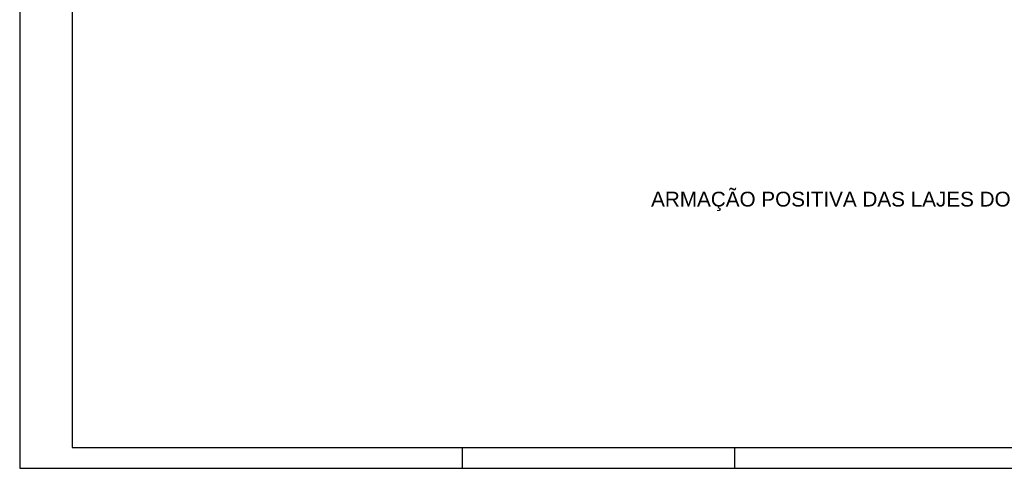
# Model space of a CAD drawing. Header units: millimetres. Extents: x 0 to 84.1, y 0 to 59.4.
# Tile 1 of 8: x 0 to 47, y 0 to 21.4. Entities that reach past the tile are written whole.
import ezdxf

# ---------------------------------------------------------------- set-up
doc = ezdxf.new("R2010")
doc.units = ezdxf.units.MM
doc.header["$MEASUREMENT"] = 0
doc.linetypes.add('NULL', pattern=[0])
doc.layers.add('DT-Título', color=3, linetype='Continuous', lineweight=20)
doc.layers.add('SEDUC_MARF', color=1, linetype='Continuous')
doc.layers.add('SEDUC_MARGG', color=7, linetype='Continuous')
doc.styles.add('Arial', font='txt')

msp = doc.modelspace()

# ---------------------------------------------------------------- linework, layer by layer
at = {"layer": 'SEDUC_MARF'}
for p, q in [((21.1, 1), (21.1, 0)), ((34.1, 1), (34.1, 0))]:
    msp.add_line(p, q, dxfattribs=at)
msp.add_lwpolyline([(84.1, 59.4), (0, 59.4), (0, 0), (84.1, 0)], close=True, dxfattribs=at)
at = {"layer": 'SEDUC_MARGG'}
msp.add_lwpolyline([(2.5, 1), (83.1, 1), (83.1, 58.4), (2.5, 58.4)], close=True, dxfattribs=at)

# ---------------------------------------------------------------- texts
at = {"layer": 'DT-Título', "linetype": 'NULL', "insert": (61.1896, 12.2715), "char_height": 0.706, "width": 62.382568, "attachment_point": 9, "line_spacing_factor": 0.798, "style": 'Arial'}
msp.add_mtext('ARMAÇÃO POSITIVA DAS LAJES DO PAVIMENTO COB CX DAGUA', dxfattribs=at)

doc.saveas('drawing.dxf')
